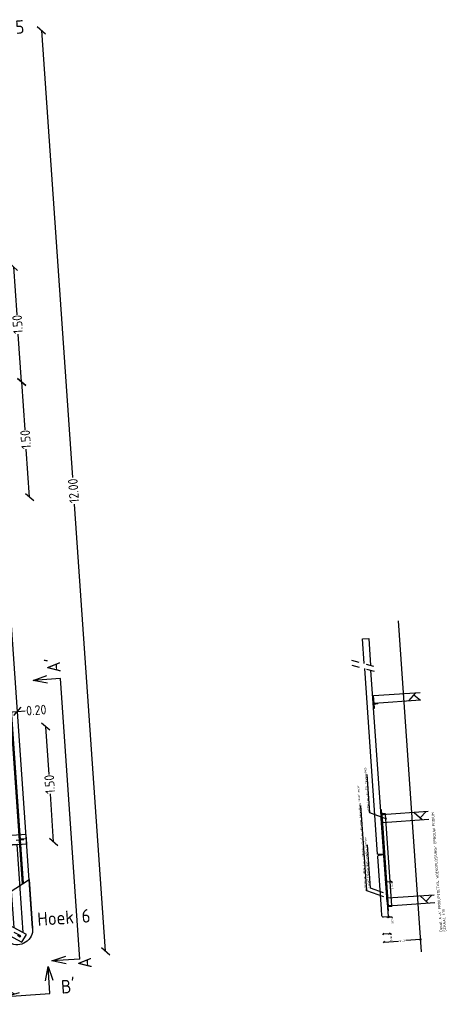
# Model space of a CAD drawing. Extents: x -410 to 7352, y -1401 to 655.
# Tile 169 of 185: x 778.94 to 784.48, y 60.6 to 73.4. Entities that reach past the tile are written whole.
import ezdxf

# ---------------------------------------------------------------- set-up
doc = ezdxf.new("R2010")
doc.units = 0
doc.header["$MEASUREMENT"] = 0
doc.linetypes.add('DASHED', pattern=[0.75, 0.5, -0.25])
for name, color, linetype in [('DT_detail A', 1, 'Continuous'), ('DT_podium', 6, 'Continuous'), ('DT_podium vlonderdeck', 6, 'Continuous'), ('V_opsl_knipstrepen', 2, 'Continuous')]:
    doc.layers.add(name, color=color, linetype=linetype)
doc.styles.add('JvdL_25 1_010', font='isocp.shx', dxfattribs={"height": 25})
doc.styles.add('JvdL_25 1_010_M', font='isocp.shx', dxfattribs={"height": 0.025})
doc.styles.add('JvdL_25 1_020', font='isocp.shx', dxfattribs={"height": 50})
doc.styles.add('JvdL_25 1_050_M', font='isocp.shx', dxfattribs={"height": 0.125})
doc.styles.add('JvdL_25 1_100', font='isocp.shx', dxfattribs={"height": 250})
doc.dimstyles.new('JvdL str_25 1_010 M', dxfattribs={"dimtxt": 0.125, "dimasz": 0.02, "dimexe": 0.18, "dimexo": 0.0625, "dimgap": 0.02, "dimtad": 0, "dimtoh": 1, "dimzin": 0, "dimdsep": 46, "dimtxsty": 'JvdL_25 1_010_M', "dimblk": 'OBLIQUE', "dimcen": 0.02, "dimse1": 1, "dimse2": 1, "dimclrd": 1, "dimclrt": 7, "dimadec": 1, "dimazin": 0, "dimtfac": 1, "dimtofl": 0, "dimtmove": 0, "dimatfit": 3, "dimfxl": 0.18, "dimtolj": 1, "dimtzin": 0, "dimarcsym": 0})
doc.dimstyles.new('JvdL str_25 1_050 M', dxfattribs={"dimtxt": 0.125, "dimasz": 0.1, "dimexe": 0.18, "dimexo": 0.0625, "dimgap": 0.01, "dimtad": 0, "dimtoh": 1, "dimzin": 0, "dimdsep": 46, "dimtxsty": 'JvdL_25 1_050_M', "dimblk": 'OBLIQUE', "dimcen": 0.1, "dimse1": 1, "dimse2": 1, "dimclrd": 1, "dimclrt": 7, "dimadec": 1, "dimazin": 1, "dimtfac": 1, "dimtofl": 0, "dimtmove": 0, "dimatfit": 3, "dimfxl": 0.18, "dimtolj": 1, "dimtzin": 0, "dimarcsym": 0})

# ---------------------------------------------------------------- blocks, each defined once
blk = doc.blocks.new('_Oblique')
at = {"color": 0, "linetype": 'ByBlock', "lineweight": -2}
blk.add_line((-0.5, -0.5), (0.5, 0.5), dxfattribs=at)
blk = doc.blocks.new('*D77')
at = {"layer": 'Defpoints', "color": 0, "transparency": 16777216}
for p in [(783.661, 61.54), (783.74, 61.546), (783.742, 61.518)]:
    blk.add_point(p, dxfattribs=at)
at = {"layer": 'DT_podium', "color": 1, "lineweight": -2, "transparency": 16777216}
for p, q in [((783.663, 61.512), (783.742, 61.518)), ((783.742, 61.518), (783.762, 61.519)), ((783.762, 61.519), (783.764, 61.499))]:
    blk.add_line(p, q, dxfattribs=at)
at = {"layer": 'DT_podium', "color": 1, "lineweight": -2, "transparency": 16777216, "xscale": 0.02, "yscale": 0.02, "zscale": 0.02}
for p, rotation in [((783.663, 61.512), 183.991402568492), ((783.742, 61.518), 3.99140256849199)]:
    blk.add_blockref('_Oblique', p, dxfattribs=dict(at, rotation=rotation))
at = {"layer": 'DT_podium', "color": 7, "transparency": 16777216, "insert": (783.767, 61.453), "char_height": 0.025, "attachment_point": 5, "rotation": 93.9914, "style": 'JvdL_25 1_010_M'}
blk.add_mtext('\\A1;0.08', dxfattribs=at)
blk = doc.blocks.new('*D78')
at = {"layer": 'Defpoints', "color": 0, "transparency": 16777216}
for p in [(783.661, 61.54), (784.139, 61.574), (784.149, 61.44)]:
    blk.add_point(p, dxfattribs=at)
at = {"layer": 'DT_podium', "color": 1, "lineweight": -2, "transparency": 16777216}
for p, q in [((783.67, 61.406), (783.863, 61.42)), ((784.149, 61.44), (783.956, 61.426))]:
    blk.add_line(p, q, dxfattribs=at)
at = {"layer": 'DT_podium', "color": 1, "lineweight": -2, "transparency": 16777216, "xscale": 0.02, "yscale": 0.02, "zscale": 0.02}
for p, rotation in [((783.67, 61.406), 183.991402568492), ((784.149, 61.44), 3.99140256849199)]:
    blk.add_blockref('_Oblique', p, dxfattribs=dict(at, rotation=rotation))
at = {"layer": 'DT_podium', "color": 7, "transparency": 16777216, "insert": (783.909, 61.423), "char_height": 0.025, "attachment_point": 5, "rotation": 183.9914, "style": 'JvdL_25 1_010_M'}
blk.add_mtext('\\A1;0.48', dxfattribs=at)
blk = doc.blocks.new('*D79')
at = {"layer": 'Defpoints', "color": 0, "transparency": 16777216}
for p in [(783.713, 61.937), (783.723, 61.942), (783.737, 61.734)]:
    blk.add_point(p, dxfattribs=at)
at = {"layer": 'DT_podium', "color": 1, "lineweight": -2, "transparency": 16777216}
for p, q in [((783.727, 61.733), (783.707, 61.732)), ((783.737, 61.734), (783.777, 61.737)), ((783.777, 61.737), (783.779, 61.717))]:
    blk.add_line(p, q, dxfattribs=at)
at = {"layer": 'DT_podium', "color": 1, "lineweight": -2, "transparency": 16777216, "xscale": 0.02, "yscale": 0.02, "zscale": 0.02}
for p, rotation in [((783.727, 61.733), 3.99140256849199), ((783.737, 61.734), 183.991402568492)]:
    blk.add_blockref('_Oblique', p, dxfattribs=dict(at, rotation=rotation))
at = {"layer": 'DT_podium', "color": 7, "transparency": 16777216, "insert": (783.782, 61.673), "char_height": 0.025, "attachment_point": 5, "rotation": 93.9914, "style": 'JvdL_25 1_010_M'}
blk.add_mtext('\\A1;0.01', dxfattribs=at)
blk = doc.blocks.new('*D80')
at = {"layer": 'Defpoints', "color": 0, "transparency": 16777216}
for p in [(783.755, 62.193), (783.769, 62.001), (783.713, 61.937)]:
    blk.add_point(p, dxfattribs=at)
at = {"layer": 'DT_podium', "color": 1, "lineweight": -2, "transparency": 16777216}
for p, q in [((783.696, 62.189), (783.755, 62.193)), ((783.755, 62.193), (783.775, 62.195)), ((783.775, 62.195), (783.777, 62.175))]:
    blk.add_line(p, q, dxfattribs=at)
at = {"layer": 'DT_podium', "color": 1, "lineweight": -2, "transparency": 16777216, "xscale": 0.02, "yscale": 0.02, "zscale": 0.02}
for p, rotation in [((783.696, 62.189), 183.991402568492), ((783.755, 62.193), 3.99140256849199)]:
    blk.add_blockref('_Oblique', p, dxfattribs=dict(at, rotation=rotation))
at = {"layer": 'DT_podium', "color": 7, "transparency": 16777216, "insert": (783.78, 62.128), "char_height": 0.025, "attachment_point": 5, "rotation": 93.9914, "style": 'JvdL_25 1_010_M'}
blk.add_mtext('\\A1;0.06', dxfattribs=at)
blk = doc.blocks.new('*D88')
at = {"layer": 'Defpoints', "color": 0, "transparency": 16777216}
for p in [(778.297, 73.195), (779.132, 61.224), (780.055, 61.289)]:
    blk.add_point(p, dxfattribs=at)
at = {"layer": 'DT_podium', "color": 1, "lineweight": -2, "transparency": 16777216}
for p, q in [((779.22, 73.26), (779.626, 67.449)), ((780.055, 61.289), (779.65, 67.1))]:
    blk.add_line(p, q, dxfattribs=at)
at = {"layer": 'DT_podium', "color": 1, "lineweight": -2, "transparency": 16777216, "xscale": 0.1, "yscale": 0.1, "zscale": 0.1}
for p, rotation in [((779.22, 73.26), 93.99140256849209), ((780.055, 61.289), 273.9914025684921)]:
    blk.add_blockref('_Oblique', p, dxfattribs=dict(at, rotation=rotation))
at = {"layer": 'DT_podium', "color": 7, "transparency": 16777216, "insert": (779.638, 67.274), "char_height": 0.125, "attachment_point": 5, "rotation": 93.9914, "style": 'JvdL_25 1_050_M'}
blk.add_mtext('\\A1;12.00', dxfattribs=at)
blk = doc.blocks.new('*D90')
at = {"layer": 'Defpoints', "color": 0, "transparency": 16777216}
for p in [(762.984, 70.067), (779.132, 61.224), (778.868, 60.732)]:
    blk.add_point(p, dxfattribs=at)
at = {"layer": 'DT_podium', "color": 1, "lineweight": -2, "transparency": 16777216}
for p, q in [((762.656, 69.458), (770.456, 65.26)), ((778.868, 60.732), (770.741, 65.107))]:
    blk.add_line(p, q, dxfattribs=at)
at = {"layer": 'DT_podium', "color": 1, "lineweight": -2, "transparency": 16777216, "xscale": 0.1, "yscale": 0.1, "zscale": 0.1}
for p, rotation in [((762.656, 69.458), 151.7082362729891), ((778.868, 60.732), 331.708236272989)]:
    blk.add_blockref('_Oblique', p, dxfattribs=dict(at, rotation=rotation))
at = {"layer": 'DT_podium', "color": 7, "transparency": 16777216, "insert": (770.599, 65.183), "char_height": 0.125, "attachment_point": 5, "rotation": 331.7082, "style": 'JvdL_25 1_050_M'}
blk.add_mtext('\\A1;18.41', dxfattribs=at)
blk = doc.blocks.new('*D99')
at = {"layer": 'Defpoints', "color": 0, "transparency": 16777216}
for p in [(778.911, 64.406), (778.918, 64.302), (778.723, 64.218)]:
    blk.add_point(p, dxfattribs=at)
at = {"layer": 'DT_podium', "color": 1, "lineweight": -2, "transparency": 16777216}
for p, q in [((778.711, 64.392), (778.911, 64.406)), ((778.911, 64.406), (779.01, 64.413))]:
    blk.add_line(p, q, dxfattribs=at)
at = {"layer": 'DT_podium', "color": 1, "lineweight": -2, "transparency": 16777216, "xscale": 0.1, "yscale": 0.1, "zscale": 0.1}
for p, rotation in [((778.711, 64.392), 183.9914025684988), ((778.911, 64.406), 3.99140256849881)]:
    blk.add_blockref('_Oblique', p, dxfattribs=dict(at, rotation=rotation))
at = {"layer": 'DT_podium', "color": 7, "transparency": 16777216, "insert": (779.154, 64.423), "char_height": 0.125, "attachment_point": 5, "rotation": 3.9914, "style": 'JvdL_25 1_050_M'}
blk.add_mtext('\\A1;0.20', dxfattribs=at)
blk = doc.blocks.new('*D192')
at = {"layer": 'Defpoints', "color": 0, "transparency": 16777216}
for p in [(778.727, 64.168), (778.831, 62.672), (779.38, 62.71)]:
    blk.add_point(p, dxfattribs=at)
at = {"layer": 'DT_podium', "color": 1, "lineweight": -2, "transparency": 16777216}
for p, q in [((779.276, 64.207), (779.319, 63.584)), ((779.38, 62.71), (779.337, 63.333))]:
    blk.add_line(p, q, dxfattribs=at)
at = {"layer": 'DT_podium', "color": 1, "lineweight": -2, "transparency": 16777216, "xscale": 0.1, "yscale": 0.1, "zscale": 0.1}
for p, rotation in [((779.276, 64.207), 93.99140256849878), ((779.38, 62.71), 273.9914025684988)]:
    blk.add_blockref('_Oblique', p, dxfattribs=dict(at, rotation=rotation))
at = {"layer": 'DT_podium', "color": 7, "transparency": 16777216, "insert": (779.328, 63.458), "char_height": 0.125, "attachment_point": 5, "rotation": 93.9914, "style": 'JvdL_25 1_050_M'}
blk.add_mtext('\\A1;1.50', dxfattribs=at)
blk = doc.blocks.new('*D194')
at = {"layer": 'Defpoints', "color": 0, "transparency": 16777216}
for p in [(778.31, 70.148), (778.414, 68.652), (778.963, 68.69)]:
    blk.add_point(p, dxfattribs=at)
at = {"layer": 'DT_podium', "color": 1, "lineweight": -2, "transparency": 16777216}
for p, q in [((778.859, 70.187), (778.902, 69.564)), ((778.963, 68.69), (778.92, 69.313))]:
    blk.add_line(p, q, dxfattribs=at)
at = {"layer": 'DT_podium', "color": 1, "lineweight": -2, "transparency": 16777216, "xscale": 0.1, "yscale": 0.1, "zscale": 0.1}
for p, rotation in [((778.859, 70.187), 93.99140256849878), ((778.963, 68.69), 273.9914025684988)]:
    blk.add_blockref('_Oblique', p, dxfattribs=dict(at, rotation=rotation))
at = {"layer": 'DT_podium', "color": 7, "transparency": 16777216, "insert": (778.911, 69.438), "char_height": 0.125, "attachment_point": 5, "rotation": 93.9914, "style": 'JvdL_25 1_050_M'}
blk.add_mtext('\\A1;1.50', dxfattribs=at)
blk = doc.blocks.new('*D195')
at = {"layer": 'Defpoints', "color": 0, "transparency": 16777216}
for p in [(778.414, 68.652), (778.518, 67.156), (779.068, 67.194)]:
    blk.add_point(p, dxfattribs=at)
at = {"layer": 'DT_podium', "color": 1, "lineweight": -2, "transparency": 16777216}
for p, q in [((778.963, 68.69), (779.007, 68.068)), ((779.068, 67.194), (779.024, 67.816))]:
    blk.add_line(p, q, dxfattribs=at)
at = {"layer": 'DT_podium', "color": 1, "lineweight": -2, "transparency": 16777216, "xscale": 0.1, "yscale": 0.1, "zscale": 0.1}
for p, rotation in [((778.963, 68.69), 93.99140256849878), ((779.068, 67.194), 273.9914025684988)]:
    blk.add_blockref('_Oblique', p, dxfattribs=dict(at, rotation=rotation))
at = {"layer": 'DT_podium', "color": 7, "transparency": 16777216, "insert": (779.016, 67.942), "char_height": 0.125, "attachment_point": 5, "rotation": 93.9914, "style": 'JvdL_25 1_050_M'}
blk.add_mtext('\\A1;1.50', dxfattribs=at)

msp = doc.modelspace()

# ---------------------------------------------------------------- hatches: boundary and pattern name
at = {"layer": 'DT_podium vlonderdeck'}
msp.add_hatch(color=8, dxfattribs=at).paths.add_polyline_path([(783.713, 61.932), (783.638, 63.012), (783.648, 63.013), (783.723, 61.932)])

# ---------------------------------------------------------------- linework, layer by layer
at = {"layer": 'DT_detail A', "color": 7, "flags": 128}
for points in [[(779.3, 64.774), (779.113, 64.81), (779.293, 64.871)], [(779.467, 64.834), (779.113, 64.81)], [(779.721, 61.186), (779.467, 64.834)], [(779.543, 61.126), (779.356, 61.163), (779.537, 61.223)], [(779.272, 60.904), (779.308, 61.091), (779.369, 60.911)], [(779.332, 60.738), (779.308, 61.091)], [(779.721, 61.186), (779.356, 61.163)], [(777.327, 60.598), (779.332, 60.738)]]:
    msp.add_lwpolyline(points, dxfattribs=at)
at = {"layer": 'DT_detail A', "color": 6, "flags": 128}
for points in [[(783.995, 64.542), (784.086, 64.649)], [(784.062, 64.621), (784.148, 64.553)], [(784.067, 63.092), (784.171, 62.999)], [(784.144, 63.024), (784.22, 63.103)], [(784.143, 62.007), (784.247, 61.914)], [(784.219, 61.938), (784.296, 62.017)]]:
    msp.add_lwpolyline(points, dxfattribs=at)
at = {"layer": 'DT_detail A', "flags": 128}
for points in [[(783.708, 63.005), (783.49, 63.087), (783.456, 63.584)], [(783.669, 61.994), (783.451, 62.075), (783.374, 63.181)], [(783.665, 62.046), (783.496, 62.109), (783.457, 62.67)]]:
    msp.add_lwpolyline(points, dxfattribs=at)
at = {"layer": 'DT_podium', "color": 8, "lineweight": -3}
msp.add_lwpolyline([(779.107, 61.586), (778.313, 72.97)], dxfattribs=at)
at = {"layer": 'DT_podium'}
for points in [[(763.015, 70.127), (763.002, 69.998), (778.968, 61.404), (779.029, 61.507)], [(777.091, 62.551), (779.031, 62.686), (779.022, 62.806), (776.893, 62.657)], [(778.986, 61.531), (778.906, 62.677), (778.786, 62.669), (778.861, 61.598)]]:
    msp.add_lwpolyline(points, close=True, dxfattribs=at)
at = {"layer": 'DT_podium', "color": 8, "linetype": 'DASHED', "ltscale": 0.05}
msp.add_lwpolyline([(763.061, 70.04), (763.06, 70.029), (778.947, 61.477), (778.953, 61.486)], close=True, dxfattribs=at)
at = {"layer": 'DT_podium'}
for points in [[(784.16, 61.281), (783.86, 65.582)], [(784.148, 64.553), (783.544, 64.511), (783.537, 64.611), (784.141, 64.653)], [(784.249, 63.105), (783.645, 63.063), (783.652, 62.963), (784.256, 63.005)], [(784.325, 62.019), (783.72, 61.977), (783.727, 61.877), (784.332, 61.92)]]:
    msp.add_lwpolyline(points, dxfattribs=at)
at = {"layer": 'DT_podium', "color": 7}
for points in [[(783.417, 65.027), (783.395, 65.348), (783.475, 65.353), (783.499, 65.005)], [(783.59, 62.548), (783.422, 64.963)], [(783.67, 62.554), (783.503, 64.941)], [(783.59, 62.548), (783.67, 62.554)]]:
    msp.add_lwpolyline(points, dxfattribs=at)
at = {"layer": 'DT_podium', "color": 8, "linetype": 'DASHED', "ltscale": 0.1}
for points in [[(783.249, 65.073), (783.601, 64.977)], [(783.254, 65.009), (783.606, 64.913)]]:
    msp.add_lwpolyline(points, dxfattribs=at)
at = {"layer": 'DT_podium'}
for points in [[(783.538, 64.445), (783.543, 64.446, 0.414214), (783.548, 64.451), (783.544, 64.501), (783.592, 64.507, 0.399656), (783.594, 64.509), (783.594, 64.509), (783.594, 64.51, 0.399656), (783.591, 64.512), (783.544, 64.511), (783.54, 64.561, 0.414214), (783.535, 64.565), (783.53, 64.565)], [(783.638, 63.007), (783.643, 63.008, 0.414214), (783.648, 63.013), (783.645, 63.063), (783.692, 63.069, 0.399656), (783.694, 63.071), (783.694, 63.071), (783.694, 63.072, 0.399656), (783.692, 63.074), (783.644, 63.073), (783.64, 63.123, 0.414214), (783.635, 63.127), (783.63, 63.127)], [(783.722, 61.812), (783.727, 61.812, 0.414214), (783.731, 61.818), (783.728, 61.868), (783.775, 61.873, 0.399656), (783.777, 61.876), (783.777, 61.876), (783.777, 61.876, 0.399656), (783.775, 61.878), (783.727, 61.877), (783.724, 61.927, 0.414214), (783.718, 61.932), (783.713, 61.932)]]:
    msp.add_lwpolyline(points, format="xyb", close=True, dxfattribs=at)
at = {"layer": 'DT_podium', "color": 8, "linetype": 'DASHED', "ltscale": 0.05}
msp.add_lwpolyline([(776.897, 62.592), (779.027, 62.741), (779.026, 62.751), (776.881, 62.601)], dxfattribs=at)
at = {"layer": 'DT_podium', "color": 2, "lineweight": -3}
msp.add_lwpolyline([(779.063, 62.222), (779.107, 61.586, -0.59071), (778.813, 61.396), (778.252, 61.698)], format="xyb", close=True, dxfattribs=at)
at = {"layer": 'DT_podium vlonderdeck', "color": 8}
for points in [[(778.263, 72.318), (778.972, 62.163)], [(778.263, 72.318), (778.972, 62.163)], [(778.279, 72.305), (778.986, 62.172)], [(783.777, 61.876), (783.694, 63.071)]]:
    msp.add_lwpolyline(points, dxfattribs=at)
at = {"layer": 'DT_podium vlonderdeck'}
msp.add_lwpolyline([(783.713, 61.932), (783.638, 63.012), (783.648, 63.013), (783.723, 61.932)], close=True, dxfattribs=at)
at = {"layer": 'DT_podium vlonderdeck', "color": 2}
msp.add_lwpolyline([(783.727, 61.733), (783.667, 61.729, -0.414214), (783.646, 61.748), (783.64, 61.833), (783.592, 62.518, -0.414214), (783.611, 62.539), (783.671, 62.544), (783.727, 61.733)], format="xyb", close=True, dxfattribs=at)
at = {"layer": 'V_opsl_knipstrepen'}
msp.add_lwpolyline([(779.107, 61.586), (778.313, 72.97)], dxfattribs=at)

# ---------------------------------------------------------------- texts
at = {"layer": 'DT_detail A', "color": 2}
for s, height, rotation, style, p in [('Hoek 5', 0.175, 3.9914, 'JvdL_25 1_100', (778.314, 73.174)), ("A'", 0.175, 93.9914, 'JvdL_25 1_100', (779.473, 64.916)), ("Detail A-A' PRINCIPEDETAIL HOEKOPLOSSING/ OPBOUW PODIUM ", 0.035, 93.9891, 'JvdL_25 1_020', (784.433, 61.54)), ('Hoek 6', 0.175, 3.9914, 'JvdL_25 1_100', (779.174, 61.616)), ('SCHAAL 1:10', 0.035, 93.9891, 'JvdL_25 1_020', (784.483, 61.544)), ('A', 0.175, 93.9914, 'JvdL_25 1_100', (779.876, 61.071)), ("B'", 0.175, 3.9914, 'JvdL_25 1_100', (779.482, 60.736))]:
    msp.add_text(s, height=height, rotation=rotation, dxfattribs=dict(at, style=style)).set_placement(p)
at = {"layer": 'DT_detail A', "style": 'JvdL_25 1_010'}
for s, p in [('hardhouten paal FSC 100x100x1500', (783.483, 63.086)), ('cortenstaal, dikte 6 mm, zijkanten ca 15 cm omzetten, bevestiging vanaf onder', (783.444, 62.075)), ("t-staal 120x60x10mm, lengte's variabel.", (783.486, 62.109))]:
    msp.add_text(s, height=0.025, rotation=93.9914, dxfattribs=at).set_placement(p)

# ---------------------------------------------------------------- dimensions: what is measured, and where the dimension line sits
at = {"layer": 'DT_podium'}
for base, p1, p2, angle, dimstyle, picture, middle in [((780.055, 61.289), (778.297, 73.195), (779.132, 61.224), 93.9914, 'JvdL str_25 1_050 M', '*D88', (779.638, 67.274)), ((778.963, 68.69), (778.31, 70.148), (778.414, 68.652), 273.9914, 'JvdL str_25 1_050 M', '*D194', (778.911, 69.438)), ((779.068, 67.194), (778.414, 68.652), (778.518, 67.156), 273.9914, 'JvdL str_25 1_050 M', '*D195', (779.016, 67.942)), ((778.911, 64.406), (778.723, 64.218), (778.918, 64.302), 3.9914, 'JvdL str_25 1_050 M', '*D99', (779.154, 64.423)), ((779.38, 62.71), (778.727, 64.168), (778.831, 62.672), 273.9914, 'JvdL str_25 1_050 M', '*D192', (779.328, 63.458)), ((783.755, 62.193), (783.713, 61.937), (783.769, 62.001), 183.9914, 'JvdL str_25 1_010 M', '*D80', (783.78, 62.128)), ((783.737, 61.734), (783.713, 61.937), (783.723, 61.942), 183.9914, 'JvdL str_25 1_010 M', '*D79', (783.782, 61.673)), ((783.742, 61.518), (783.661, 61.54), (783.74, 61.546), 183.9914, 'JvdL str_25 1_010 M', '*D77', (783.767, 61.453)), ((784.149, 61.44), (783.661, 61.54), (784.139, 61.574), 183.9914, 'JvdL str_25 1_010 M', '*D78', (783.909, 61.423))]:
    dim = msp.add_linear_dim(base=base, p1=p1, p2=p2, angle=angle, dimstyle=dimstyle, dxfattribs=at)
    dim.commit()
    dim.dimension.update_dxf_attribs({"geometry": picture, "text_midpoint": middle})
dim = msp.add_linear_dim(base=(778.868, 60.732), p1=(762.984, 70.067), p2=(779.132, 61.224), angle=331.7082, dimstyle='JvdL str_25 1_050 M', dxfattribs=at)
dim.commit()
dim.dimension.update_dxf_attribs({"geometry": '*D90', "text_midpoint": (770.599, 65.183), "dimtype": 160})

doc.saveas('drawing.dxf')
